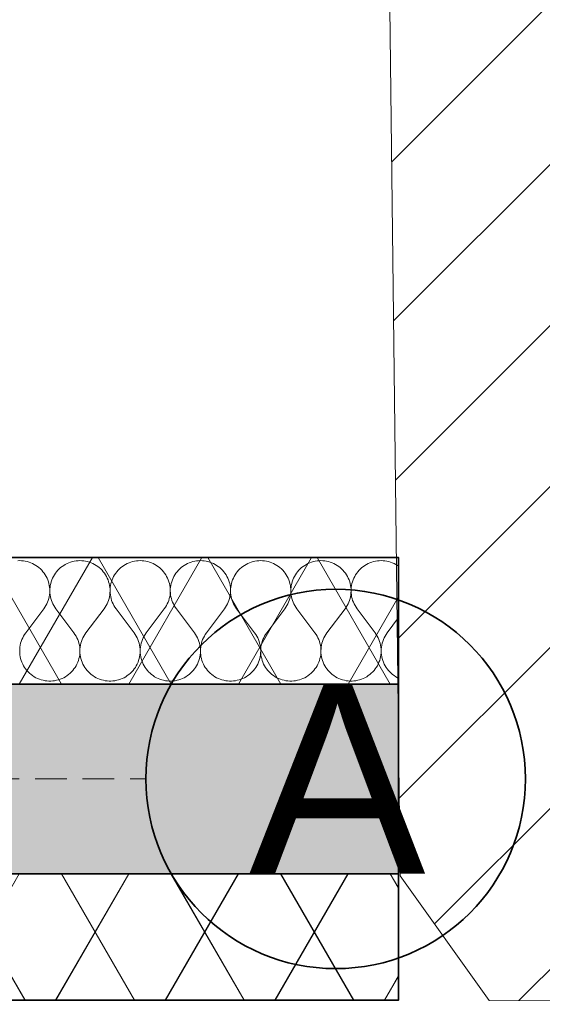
# Model space of a CAD drawing. Header units: millimetres. Extents: x 42175 to 97175, y 10092 to 468192.
# Tile 121 of 235: x 83268 to 84094, y 17472 to 19029. Entities that reach past the tile are written whole.
import ezdxf

# ---------------------------------------------------------------- set-up
doc = ezdxf.new("R2010")
doc.units = ezdxf.units.MM
doc.linetypes.add('DASHED', pattern=[0.75, 0.5, -0.25])
for name, color, linetype in [('- A - ocieplenie', 8, 'Continuous'), ('Konstrukcja - Siatka mod', 8, 'Continuous'), ('Konstrukcja - Ściany zewnętrzne', 8, 'Continuous')]:
    doc.layers.add(name, color=color, linetype=linetype)
doc.styles.add('STYL_AUTOMATYCZNY_1', font='ARIALN.TTF')
pattern_1 = [(60, (-175208.28, 306786.62), (-129.90381, 75), []), (120, (-175208.28, 306786.62), (129.90381, 75), [])]

# ---------------------------------------------------------------- blocks, each defined once
blk = doc.blocks.new('*X3')
at = {"layer": '- A - ocieplenie', "linetype": 'Continuous', "lineweight": 13, "ltscale": 100}
for p, q in [((50425.2, 30705.7), (50422.2, 30705.6)), ((50428.2, 30705.6), (50425.2, 30705.7)), ((50431.2, 30705.3), (50428.2, 30705.6)), ((50434.1, 30704.9), (50431.2, 30705.3)), ((50437.1, 30704.2), (50434.1, 30704.9)), ((50440, 30703.3), (50437.1, 30704.2)), ((50508.5, 30704.2), (50505.6, 30703.3)), ((50511.4, 30704.9), (50508.5, 30704.2)), ((50514.4, 30705.3), (50511.4, 30704.9)), ((50517.4, 30705.6), (50514.4, 30705.3)), ((50520.4, 30705.7), (50517.4, 30705.6)), ((50523.4, 30705.6), (50520.4, 30705.7)), ((50526.4, 30705.3), (50523.4, 30705.6)), ((50529.4, 30704.9), (50526.4, 30705.3)), ((50532.3, 30704.2), (50529.4, 30704.9)), ((50535.2, 30703.3), (50532.3, 30704.2)), ((50603.7, 30704.2), (50600.8, 30703.3)), ((50606.7, 30704.9), (50603.7, 30704.2)), ((50609.6, 30705.3), (50606.7, 30704.9)), ((50612.6, 30705.6), (50609.6, 30705.3)), ((50615.6, 30705.7), (50612.6, 30705.6)), ((50618.6, 30705.6), (50615.6, 30705.7)), ((50621.6, 30705.3), (50618.6, 30705.6)), ((50624.6, 30704.9), (50621.6, 30705.3)), ((50627.6, 30704.2), (50624.6, 30704.9)), ((50630.5, 30703.3), (50627.6, 30704.2)), ((50699, 30704.2), (50696.1, 30703.3)), ((50701.9, 30704.9), (50699, 30704.2)), ((50704.9, 30705.3), (50701.9, 30704.9)), ((50707.9, 30705.6), (50704.9, 30705.3)), ((50710.9, 30705.7), (50707.9, 30705.6)), ((50713.9, 30705.6), (50710.9, 30705.7)), ((50716.9, 30705.3), (50713.9, 30705.6)), ((50719.9, 30704.9), (50716.9, 30705.3)), ((50722.8, 30704.2), (50719.9, 30704.9)), ((50725.7, 30703.3), (50722.8, 30704.2)), ((50794.2, 30704.2), (50791.3, 30703.3)), ((50797.1, 30704.9), (50794.2, 30704.2)), ((50800.1, 30705.3), (50797.1, 30704.9)), ((50803.1, 30705.6), (50800.1, 30705.3)), ((50806.1, 30705.7), (50803.1, 30705.6)), ((50809.1, 30705.6), (50806.1, 30705.7)), ((50812.1, 30705.3), (50809.1, 30705.6)), ((50815.1, 30704.9), (50812.1, 30705.3)), ((50818, 30704.2), (50815.1, 30704.9)), ((50820.9, 30703.3), (50818, 30704.2)), ((50889.4, 30704.2), (50886.5, 30703.3)), ((50892.4, 30704.9), (50889.4, 30704.2)), ((50895.3, 30705.3), (50892.4, 30704.9)), ((50898.3, 30705.6), (50895.3, 30705.3)), ((50901.4, 30705.7), (50898.3, 30705.6)), ((50904.4, 30705.6), (50901.4, 30705.7)), ((50907.4, 30705.3), (50904.4, 30705.6)), ((50910.3, 30704.9), (50907.4, 30705.3)), ((50913.3, 30704.2), (50910.3, 30704.9)), ((50916.2, 30703.3), (50913.3, 30704.2)), ((50984.7, 30704.2), (50981.8, 30703.3)), ((50987.6, 30704.9), (50984.7, 30704.2)), ((50990.6, 30705.3), (50987.6, 30704.9)), ((50993.6, 30705.6), (50990.6, 30705.3)), ((50996.6, 30705.7), (50993.6, 30705.6)), ((50999.6, 30705.6), (50996.6, 30705.7)), ((51002.6, 30705.3), (50999.6, 30705.6)), ((51005.6, 30704.9), (51002.6, 30705.3)), ((51008.5, 30704.2), (51005.6, 30704.9)), ((51011.4, 30703.3), (51008.5, 30704.2)), ((50442.8, 30702.3), (50440, 30703.3)), ((50445.6, 30701.1), (50442.8, 30702.3)), ((50448.2, 30699.7), (50445.6, 30701.1)), ((50450.8, 30698.2), (50448.2, 30699.7)), ((50453.3, 30696.5), (50450.8, 30698.2)), ((50455.7, 30694.6), (50453.3, 30696.5)), ((50457.9, 30692.6), (50455.7, 30694.6)), ((50460.1, 30690.5), (50457.9, 30692.6)), ((50462, 30688.2), (50460.1, 30690.5)), ((50463.9, 30685.8), (50462, 30688.2)), ((50483.5, 30688.2), (50481.7, 30685.8)), ((50485.5, 30690.5), (50483.5, 30688.2)), ((50487.6, 30692.6), (50485.5, 30690.5)), ((50489.9, 30694.6), (50487.6, 30692.6)), ((50492.2, 30696.5), (50489.9, 30694.6)), ((50494.7, 30698.2), (50492.2, 30696.5)), ((50497.3, 30699.7), (50494.7, 30698.2)), ((50500, 30701.1), (50497.3, 30699.7)), ((50502.8, 30702.3), (50500, 30701.1)), ((50505.6, 30703.3), (50502.8, 30702.3)), ((50538, 30702.3), (50535.2, 30703.3)), ((50540.8, 30701.1), (50538, 30702.3)), ((50543.5, 30699.7), (50540.8, 30701.1)), ((50546.1, 30698.2), (50543.5, 30699.7)), ((50548.6, 30696.5), (50546.1, 30698.2)), ((50550.9, 30694.6), (50548.6, 30696.5)), ((50553.2, 30692.6), (50550.9, 30694.6)), ((50555.3, 30690.5), (50553.2, 30692.6)), ((50557.3, 30688.2), (50555.3, 30690.5)), ((50559.1, 30685.8), (50557.3, 30688.2)), ((50578.8, 30688.2), (50576.9, 30685.8)), ((50580.7, 30690.5), (50578.8, 30688.2)), ((50582.9, 30692.6), (50580.7, 30690.5)), ((50585.1, 30694.6), (50582.9, 30692.6)), ((50587.5, 30696.5), (50585.1, 30694.6)), ((50590, 30698.2), (50587.5, 30696.5)), ((50592.6, 30699.7), (50590, 30698.2)), ((50595.2, 30701.1), (50592.6, 30699.7)), ((50598, 30702.3), (50595.2, 30701.1)), ((50600.8, 30703.3), (50598, 30702.3)), ((50633.3, 30702.3), (50630.5, 30703.3)), ((50636, 30701.1), (50633.3, 30702.3)), ((50638.7, 30699.7), (50636, 30701.1)), ((50641.3, 30698.2), (50638.7, 30699.7)), ((50643.8, 30696.5), (50641.3, 30698.2)), ((50646.2, 30694.6), (50643.8, 30696.5)), ((50648.4, 30692.6), (50646.2, 30694.6)), ((50650.5, 30690.5), (50648.4, 30692.6)), ((50652.5, 30688.2), (50650.5, 30690.5)), ((50654.3, 30685.8), (50652.5, 30688.2)), ((50674, 30688.2), (50672.2, 30685.8)), ((50676, 30690.5), (50674, 30688.2)), ((50678.1, 30692.6), (50676, 30690.5)), ((50680.3, 30694.6), (50678.1, 30692.6)), ((50682.7, 30696.5), (50680.3, 30694.6)), ((50685.2, 30698.2), (50682.7, 30696.5)), ((50687.8, 30699.7), (50685.2, 30698.2)), ((50690.5, 30701.1), (50687.8, 30699.7)), ((50693.2, 30702.3), (50690.5, 30701.1)), ((50696.1, 30703.3), (50693.2, 30702.3)), ((50728.5, 30702.3), (50725.7, 30703.3)), ((50731.3, 30701.1), (50728.5, 30702.3)), ((50734, 30699.7), (50731.3, 30701.1)), ((50736.5, 30698.2), (50734, 30699.7)), ((50739, 30696.5), (50736.5, 30698.2)), ((50741.4, 30694.6), (50739, 30696.5)), ((50743.7, 30692.6), (50741.4, 30694.6)), ((50745.8, 30690.5), (50743.7, 30692.6)), ((50747.8, 30688.2), (50745.8, 30690.5)), ((50749.6, 30685.8), (50747.8, 30688.2)), ((50769.2, 30688.2), (50767.4, 30685.8)), ((50771.2, 30690.5), (50769.2, 30688.2)), ((50773.3, 30692.6), (50771.2, 30690.5)), ((50775.6, 30694.6), (50773.3, 30692.6)), ((50778, 30696.5), (50775.6, 30694.6)), ((50780.4, 30698.2), (50778, 30696.5)), ((50783, 30699.7), (50780.4, 30698.2)), ((50785.7, 30701.1), (50783, 30699.7)), ((50788.5, 30702.3), (50785.7, 30701.1)), ((50791.3, 30703.3), (50788.5, 30702.3)), ((50823.8, 30702.3), (50820.9, 30703.3)), ((50826.5, 30701.1), (50823.8, 30702.3)), ((50829.2, 30699.7), (50826.5, 30701.1)), ((50831.8, 30698.2), (50829.2, 30699.7)), ((50834.3, 30696.5), (50831.8, 30698.2)), ((50836.6, 30694.6), (50834.3, 30696.5)), ((50838.9, 30692.6), (50836.6, 30694.6)), ((50841, 30690.5), (50838.9, 30692.6)), ((50843, 30688.2), (50841, 30690.5)), ((50844.8, 30685.8), (50843, 30688.2)), ((50864.5, 30688.2), (50862.6, 30685.8)), ((50866.5, 30690.5), (50864.5, 30688.2)), ((50868.6, 30692.6), (50866.5, 30690.5)), ((50870.8, 30694.6), (50868.6, 30692.6)), ((50873.2, 30696.5), (50870.8, 30694.6)), ((50875.7, 30698.2), (50873.2, 30696.5)), ((50878.3, 30699.7), (50875.7, 30698.2)), ((50880.9, 30701.1), (50878.3, 30699.7)), ((50883.7, 30702.3), (50880.9, 30701.1)), ((50886.5, 30703.3), (50883.7, 30702.3)), ((50919, 30702.3), (50916.2, 30703.3)), ((50921.8, 30701.1), (50919, 30702.3)), ((50924.4, 30699.7), (50921.8, 30701.1)), ((50927, 30698.2), (50924.4, 30699.7)), ((50929.5, 30696.5), (50927, 30698.2)), ((50931.9, 30694.6), (50929.5, 30696.5)), ((50934.1, 30692.6), (50931.9, 30694.6)), ((50936.2, 30690.5), (50934.1, 30692.6)), ((50938.2, 30688.2), (50936.2, 30690.5)), ((50940.1, 30685.8), (50938.2, 30688.2)), ((50959.7, 30688.2), (50957.9, 30685.8)), ((50961.7, 30690.5), (50959.7, 30688.2)), ((50963.8, 30692.6), (50961.7, 30690.5)), ((50966.1, 30694.6), (50963.8, 30692.6)), ((50968.4, 30696.5), (50966.1, 30694.6)), ((50970.9, 30698.2), (50968.4, 30696.5)), ((50973.5, 30699.7), (50970.9, 30698.2)), ((50976.2, 30701.1), (50973.5, 30699.7)), ((50978.9, 30702.3), (50976.2, 30701.1)), ((50981.8, 30703.3), (50978.9, 30702.3)), ((51014.2, 30702.3), (51011.4, 30703.3)), ((51017, 30701.1), (51014.2, 30702.3)), ((51019.7, 30699.7), (51017, 30701.1)), ((51022.3, 30698.2), (51019.7, 30699.7)), ((51024.2, 30696.9), (51022.3, 30698.2)), ((50465.5, 30683.3), (50463.9, 30685.8)), ((50467.1, 30680.7), (50465.5, 30683.3)), ((50468.4, 30678), (50467.1, 30680.7)), ((50469.6, 30675.3), (50468.4, 30678)), ((50470.6, 30672.4), (50469.6, 30675.3)), ((50471.4, 30669.5), (50470.6, 30672.4)), ((50475, 30672.4), (50474.2, 30669.5)), ((50476, 30675.3), (50475, 30672.4)), ((50477.2, 30678), (50476, 30675.3)), ((50478.5, 30680.7), (50477.2, 30678)), ((50480, 30683.3), (50478.5, 30680.7)), ((50481.7, 30685.8), (50480, 30683.3)), ((50560.8, 30683.3), (50559.1, 30685.8)), ((50562.3, 30680.7), (50560.8, 30683.3)), ((50563.6, 30678), (50562.3, 30680.7)), ((50564.8, 30675.3), (50563.6, 30678)), ((50565.8, 30672.4), (50564.8, 30675.3)), ((50566.6, 30669.5), (50565.8, 30672.4)), ((50570.2, 30672.4), (50569.4, 30669.5)), ((50571.2, 30675.3), (50570.2, 30672.4)), ((50572.4, 30678), (50571.2, 30675.3)), ((50573.7, 30680.7), (50572.4, 30678)), ((50575.3, 30683.3), (50573.7, 30680.7)), ((50576.9, 30685.8), (50575.3, 30683.3)), ((50656, 30683.3), (50654.3, 30685.8)), ((50657.5, 30680.7), (50656, 30683.3)), ((50658.9, 30678), (50657.5, 30680.7)), ((50660.1, 30675.3), (50658.9, 30678)), ((50661.1, 30672.4), (50660.1, 30675.3)), ((50661.9, 30669.5), (50661.1, 30672.4)), ((50665.5, 30672.4), (50664.6, 30669.5)), ((50666.5, 30675.3), (50665.5, 30672.4)), ((50667.6, 30678), (50666.5, 30675.3)), ((50669, 30680.7), (50667.6, 30678)), ((50670.5, 30683.3), (50669, 30680.7)), ((50672.2, 30685.8), (50670.5, 30683.3)), ((50751.3, 30683.3), (50749.6, 30685.8)), ((50752.8, 30680.7), (50751.3, 30683.3)), ((50754.1, 30678), (50752.8, 30680.7)), ((50755.3, 30675.3), (50754.1, 30678)), ((50756.3, 30672.4), (50755.3, 30675.3)), ((50757.1, 30669.5), (50756.3, 30672.4)), ((50760.7, 30672.4), (50759.9, 30669.5)), ((50761.7, 30675.3), (50760.7, 30672.4)), ((50762.9, 30678), (50761.7, 30675.3)), ((50764.2, 30680.7), (50762.9, 30678)), ((50765.7, 30683.3), (50764.2, 30680.7)), ((50767.4, 30685.8), (50765.7, 30683.3)), ((50846.5, 30683.3), (50844.8, 30685.8)), ((50848, 30680.7), (50846.5, 30683.3)), ((50849.4, 30678), (50848, 30680.7)), ((50850.5, 30675.3), (50849.4, 30678)), ((50851.5, 30672.4), (50850.5, 30675.3)), ((50852.3, 30669.5), (50851.5, 30672.4)), ((50855.9, 30672.4), (50855.1, 30669.5)), ((50856.9, 30675.3), (50855.9, 30672.4)), ((50858.1, 30678), (50856.9, 30675.3)), ((50859.5, 30680.7), (50858.1, 30678)), ((50861, 30683.3), (50859.5, 30680.7)), ((50862.6, 30685.8), (50861, 30683.3)), ((50941.7, 30683.3), (50940.1, 30685.8)), ((50943.3, 30680.7), (50941.7, 30683.3)), ((50944.6, 30678), (50943.3, 30680.7)), ((50945.8, 30675.3), (50944.6, 30678)), ((50946.8, 30672.4), (50945.8, 30675.3)), ((50947.6, 30669.5), (50946.8, 30672.4)), ((50951.2, 30672.4), (50950.4, 30669.5)), ((50952.2, 30675.3), (50951.2, 30672.4)), ((50953.3, 30678), (50952.2, 30675.3)), ((50954.7, 30680.7), (50953.3, 30678)), ((50956.2, 30683.3), (50954.7, 30680.7)), ((50957.9, 30685.8), (50956.2, 30683.3)), ((50472, 30666.6), (50471.4, 30669.5)), ((50472.5, 30663.6), (50472, 30666.6)), ((50472.7, 30660.6), (50472.5, 30663.6)), ((50472.8, 30657.6), (50472.7, 30660.6)), ((50472.7, 30654.6), (50472.8, 30657.6)), ((50473.1, 30663.6), (50472.8, 30660.6)), ((50472.8, 30660.6), (50472.8, 30657.6)), ((50472.8, 30657.6), (50472.9, 30654.6)), ((50473.5, 30666.6), (50473.1, 30663.6)), ((50474.2, 30669.5), (50473.5, 30666.6)), ((50567.3, 30666.6), (50566.6, 30669.5)), ((50567.7, 30663.6), (50567.3, 30666.6)), ((50568, 30660.6), (50567.7, 30663.6)), ((50567.9, 30654.6), (50568, 30657.6)), ((50568, 30657.6), (50568, 30660.6)), ((50568.1, 30660.6), (50568, 30657.6)), ((50568, 30657.6), (50568.2, 30654.6)), ((50568.3, 30663.6), (50568.1, 30660.6)), ((50568.8, 30666.6), (50568.3, 30663.6)), ((50569.4, 30669.5), (50568.8, 30666.6)), ((50662.5, 30666.6), (50661.9, 30669.5)), ((50662.9, 30663.6), (50662.5, 30666.6)), ((50663.2, 30660.6), (50662.9, 30663.6)), ((50663.1, 30654.6), (50663.3, 30657.6)), ((50663.3, 30657.6), (50663.2, 30660.6)), ((50663.6, 30663.6), (50663.3, 30660.6)), ((50663.3, 30660.6), (50663.3, 30657.6)), ((50663.3, 30657.6), (50663.4, 30654.6)), ((50664, 30666.6), (50663.6, 30663.6)), ((50664.6, 30669.5), (50664, 30666.6)), ((50757.7, 30666.6), (50757.1, 30669.5)), ((50758.2, 30663.6), (50757.7, 30666.6)), ((50758.4, 30660.6), (50758.2, 30663.6)), ((50758.5, 30657.6), (50758.4, 30660.6)), ((50758.4, 30654.6), (50758.5, 30657.6)), ((50758.6, 30660.6), (50758.5, 30657.6)), ((50758.5, 30657.6), (50758.6, 30654.6)), ((50758.8, 30663.6), (50758.6, 30660.6)), ((50759.3, 30666.6), (50758.8, 30663.6)), ((50759.9, 30669.5), (50759.3, 30666.6)), ((50853, 30666.6), (50852.3, 30669.5)), ((50853.4, 30663.6), (50853, 30666.6)), ((50853.7, 30660.6), (50853.4, 30663.6)), ((50853.6, 30654.6), (50853.7, 30657.6)), ((50853.7, 30657.6), (50853.7, 30660.6)), ((50853.8, 30660.6), (50853.7, 30657.6)), ((50853.7, 30657.6), (50853.9, 30654.6)), ((50854.1, 30663.6), (50853.8, 30660.6)), ((50854.5, 30666.6), (50854.1, 30663.6)), ((50855.1, 30669.5), (50854.5, 30666.6)), ((50948.2, 30666.6), (50947.6, 30669.5)), ((50948.7, 30663.6), (50948.2, 30666.6)), ((50948.9, 30660.6), (50948.7, 30663.6)), ((50948.8, 30654.6), (50949, 30657.6)), ((50949, 30657.6), (50948.9, 30660.6)), ((50949.3, 30663.6), (50949, 30660.6)), ((50949, 30660.6), (50949, 30657.6)), ((50949, 30657.6), (50949.1, 30654.6)), ((50949.7, 30666.6), (50949.3, 30663.6)), ((50950.4, 30669.5), (50949.7, 30666.6)), ((50469.2, 30640), (50470.3, 30642.8)), ((50470.3, 30642.8), (50471.1, 30645.7)), ((50471.1, 30645.7), (50471.8, 30648.6)), ((50471.8, 30648.6), (50472.3, 30651.6)), ((50472.3, 30651.6), (50472.7, 30654.6)), ((50472.9, 30654.6), (50473.2, 30651.6)), ((50473.2, 30651.6), (50473.7, 30648.6)), ((50473.7, 30648.6), (50474.4, 30645.7)), ((50474.4, 30645.7), (50475.3, 30642.8)), ((50475.3, 30642.8), (50476.4, 30640)), ((50564.4, 30640), (50565.5, 30642.8)), ((50565.5, 30642.8), (50566.4, 30645.7)), ((50566.4, 30645.7), (50567.1, 30648.6)), ((50567.1, 30648.6), (50567.6, 30651.6)), ((50567.6, 30651.6), (50567.9, 30654.6)), ((50568.2, 30654.6), (50568.5, 30651.6)), ((50568.5, 30651.6), (50569, 30648.6)), ((50569, 30648.6), (50569.7, 30645.7)), ((50569.7, 30645.7), (50570.5, 30642.8)), ((50570.5, 30642.8), (50571.6, 30640)), ((50659.7, 30640), (50660.7, 30642.8)), ((50660.7, 30642.8), (50661.6, 30645.7)), ((50661.6, 30645.7), (50662.3, 30648.6)), ((50662.3, 30648.6), (50662.8, 30651.6)), ((50662.8, 30651.6), (50663.1, 30654.6)), ((50663.4, 30654.6), (50663.7, 30651.6)), ((50663.7, 30651.6), (50664.2, 30648.6)), ((50664.2, 30648.6), (50664.9, 30645.7)), ((50664.9, 30645.7), (50665.8, 30642.8)), ((50665.8, 30642.8), (50666.8, 30640)), ((50754.9, 30640), (50756, 30642.8)), ((50756, 30642.8), (50756.8, 30645.7)), ((50756.8, 30645.7), (50757.5, 30648.6)), ((50757.5, 30648.6), (50758, 30651.6)), ((50758, 30651.6), (50758.4, 30654.6)), ((50758.6, 30654.6), (50758.9, 30651.6)), ((50758.9, 30651.6), (50759.5, 30648.6)), ((50759.5, 30648.6), (50760.1, 30645.7)), ((50760.1, 30645.7), (50761, 30642.8)), ((50761, 30642.8), (50762.1, 30640)), ((50850.2, 30640), (50851.2, 30642.8)), ((50851.2, 30642.8), (50852.1, 30645.7)), ((50852.1, 30645.7), (50852.8, 30648.6)), ((50852.8, 30648.6), (50853.3, 30651.6)), ((50853.3, 30651.6), (50853.6, 30654.6)), ((50853.9, 30654.6), (50854.2, 30651.6)), ((50854.2, 30651.6), (50854.7, 30648.6)), ((50854.7, 30648.6), (50855.4, 30645.7)), ((50855.4, 30645.7), (50856.3, 30642.8)), ((50856.3, 30642.8), (50857.3, 30640)), ((50945.4, 30640), (50946.4, 30642.8)), ((50946.4, 30642.8), (50947.3, 30645.7)), ((50947.3, 30645.7), (50948, 30648.6)), ((50948, 30648.6), (50948.5, 30651.6)), ((50948.5, 30651.6), (50948.8, 30654.6)), ((50949.1, 30654.6), (50949.4, 30651.6)), ((50949.4, 30651.6), (50949.9, 30648.6)), ((50949.9, 30648.6), (50950.6, 30645.7)), ((50950.6, 30645.7), (50951.5, 30642.8)), ((50951.5, 30642.8), (50952.6, 30640)), ((50434.7, 30591.4), (50463.3, 30629.5)), ((50463.3, 30629.5), (50465, 30632)), ((50465, 30632), (50466.6, 30634.6)), ((50466.6, 30634.6), (50468, 30637.2)), ((50468, 30637.2), (50469.2, 30640)), ((50476.4, 30640), (50477.6, 30637.2)), ((50477.6, 30637.2), (50479, 30634.6)), ((50479, 30634.6), (50480.6, 30632)), ((50480.6, 30632), (50482.3, 30629.5)), ((50510.9, 30591.4), (50482.3, 30629.5)), ((50529.9, 30591.4), (50558.5, 30629.5)), ((50558.5, 30629.5), (50560.2, 30632)), ((50560.2, 30632), (50561.8, 30634.6)), ((50561.8, 30634.6), (50563.2, 30637.2)), ((50563.2, 30637.2), (50564.4, 30640)), ((50571.6, 30640), (50572.8, 30637.2)), ((50572.8, 30637.2), (50574.2, 30634.6)), ((50574.2, 30634.6), (50575.8, 30632)), ((50575.8, 30632), (50577.5, 30629.5)), ((50606.1, 30591.4), (50577.5, 30629.5)), ((50625.2, 30591.4), (50653.7, 30629.5)), ((50653.7, 30629.5), (50655.5, 30632)), ((50655.5, 30632), (50657, 30634.6)), ((50657, 30634.6), (50658.4, 30637.2)), ((50658.4, 30637.2), (50659.7, 30640)), ((50666.8, 30640), (50668.1, 30637.2)), ((50668.1, 30637.2), (50669.5, 30634.6)), ((50669.5, 30634.6), (50671.1, 30632)), ((50671.1, 30632), (50672.8, 30629.5)), ((50701.4, 30591.4), (50672.8, 30629.5)), ((50720.4, 30591.4), (50749, 30629.5)), ((50749, 30629.5), (50750.7, 30632)), ((50750.7, 30632), (50752.3, 30634.6)), ((50752.3, 30634.6), (50753.7, 30637.2)), ((50753.7, 30637.2), (50754.9, 30640)), ((50762.1, 30640), (50763.3, 30637.2)), ((50763.3, 30637.2), (50764.7, 30634.6)), ((50764.7, 30634.6), (50766.3, 30632)), ((50766.3, 30632), (50768, 30629.5)), ((50796.6, 30591.4), (50768, 30629.5)), ((50815.6, 30591.4), (50844.2, 30629.5)), ((50844.2, 30629.5), (50845.9, 30632)), ((50845.9, 30632), (50847.5, 30634.6)), ((50847.5, 30634.6), (50848.9, 30637.2)), ((50848.9, 30637.2), (50850.2, 30640)), ((50857.3, 30640), (50858.6, 30637.2)), ((50858.6, 30637.2), (50860, 30634.6)), ((50860, 30634.6), (50861.5, 30632)), ((50861.5, 30632), (50863.3, 30629.5)), ((50891.8, 30591.4), (50863.3, 30629.5)), ((50910.9, 30591.4), (50939.4, 30629.5)), ((50939.4, 30629.5), (50941.2, 30632)), ((50941.2, 30632), (50942.7, 30634.6)), ((50942.7, 30634.6), (50944.2, 30637.2)), ((50944.2, 30637.2), (50945.4, 30640)), ((50952.6, 30640), (50953.8, 30637.2)), ((50953.8, 30637.2), (50955.2, 30634.6)), ((50955.2, 30634.6), (50956.8, 30632)), ((50956.8, 30632), (50958.5, 30629.5)), ((50987.1, 30591.4), (50958.5, 30629.5)), ((51006.1, 30591.4), (51024.2, 30615.5)), ((50428.7, 30580.8), (50427.6, 30577.9)), ((50429.9, 30583.6), (50428.7, 30580.8)), ((50431.3, 30586.3), (50429.9, 30583.6)), ((50432.9, 30588.9), (50431.3, 30586.3)), ((50434.7, 30591.4), (50432.9, 30588.9)), ((50512.6, 30588.9), (50510.9, 30591.4)), ((50514.2, 30586.3), (50512.6, 30588.9)), ((50515.6, 30583.6), (50514.2, 30586.3)), ((50516.9, 30580.8), (50515.6, 30583.6)), ((50517.9, 30577.9), (50516.9, 30580.8)), ((50523.9, 30580.8), (50522.9, 30577.9)), ((50525.2, 30583.6), (50523.9, 30580.8)), ((50526.6, 30586.3), (50525.2, 30583.6)), ((50528.2, 30588.9), (50526.6, 30586.3)), ((50529.9, 30591.4), (50528.2, 30588.9)), ((50607.9, 30588.9), (50606.1, 30591.4)), ((50609.5, 30586.3), (50607.9, 30588.9)), ((50610.9, 30583.6), (50609.5, 30586.3)), ((50612.1, 30580.8), (50610.9, 30583.6)), ((50613.2, 30577.9), (50612.1, 30580.8)), ((50619.2, 30580.8), (50618.1, 30577.9)), ((50620.4, 30583.6), (50619.2, 30580.8)), ((50621.8, 30586.3), (50620.4, 30583.6)), ((50623.4, 30588.9), (50621.8, 30586.3)), ((50625.2, 30591.4), (50623.4, 30588.9)), ((50703.1, 30588.9), (50701.4, 30591.4)), ((50704.7, 30586.3), (50703.1, 30588.9)), ((50706.1, 30583.6), (50704.7, 30586.3)), ((50707.4, 30580.8), (50706.1, 30583.6)), ((50708.4, 30577.9), (50707.4, 30580.8)), ((50714.4, 30580.8), (50713.3, 30577.9)), ((50715.6, 30583.6), (50714.4, 30580.8)), ((50717.1, 30586.3), (50715.6, 30583.6)), ((50718.6, 30588.9), (50717.1, 30586.3)), ((50720.4, 30591.4), (50718.6, 30588.9)), ((50798.3, 30588.9), (50796.6, 30591.4)), ((50799.9, 30586.3), (50798.3, 30588.9)), ((50801.4, 30583.6), (50799.9, 30586.3)), ((50802.6, 30580.8), (50801.4, 30583.6)), ((50803.7, 30577.9), (50802.6, 30580.8)), ((50809.6, 30580.8), (50808.6, 30577.9)), ((50810.9, 30583.6), (50809.6, 30580.8)), ((50812.3, 30586.3), (50810.9, 30583.6)), ((50813.9, 30588.9), (50812.3, 30586.3)), ((50815.6, 30591.4), (50813.9, 30588.9)), ((50893.6, 30588.9), (50891.8, 30591.4)), ((50895.2, 30586.3), (50893.6, 30588.9)), ((50896.6, 30583.6), (50895.2, 30586.3)), ((50897.8, 30580.8), (50896.6, 30583.6)), ((50898.9, 30577.9), (50897.8, 30580.8)), ((50904.9, 30580.8), (50903.8, 30577.9)), ((50906.1, 30583.6), (50904.9, 30580.8)), ((50907.5, 30586.3), (50906.1, 30583.6)), ((50909.1, 30588.9), (50907.5, 30586.3)), ((50910.9, 30591.4), (50909.1, 30588.9)), ((50988.8, 30588.9), (50987.1, 30591.4)), ((50990.4, 30586.3), (50988.8, 30588.9)), ((50991.8, 30583.6), (50990.4, 30586.3)), ((50993.1, 30580.8), (50991.8, 30583.6)), ((50994.1, 30577.9), (50993.1, 30580.8)), ((51000.1, 30580.8), (50999, 30577.9)), ((51001.4, 30583.6), (51000.1, 30580.8)), ((51002.8, 30586.3), (51001.4, 30583.6)), ((51004.4, 30588.9), (51002.8, 30586.3)), ((51006.1, 30591.4), (51004.4, 30588.9)), ((50425.3, 30566), (50425.2, 30562.9)), ((50425.6, 30569), (50425.3, 30566)), ((50426.1, 30572), (50425.6, 30569)), ((50426.7, 30575), (50426.1, 30572)), ((50427.6, 30577.9), (50426.7, 30575)), ((50518.8, 30575), (50517.9, 30577.9)), ((50519.5, 30572), (50518.8, 30575)), ((50520, 30569), (50519.5, 30572)), ((50520.3, 30566), (50520, 30569)), ((50520.4, 30562.9), (50520.3, 30566)), ((50520.5, 30566), (50520.4, 30562.9)), ((50520.8, 30569), (50520.5, 30566)), ((50521.3, 30572), (50520.8, 30569)), ((50522, 30575), (50521.3, 30572)), ((50522.9, 30577.9), (50522, 30575)), ((50614.1, 30575), (50613.2, 30577.9)), ((50614.7, 30572), (50614.1, 30575)), ((50615.2, 30569), (50614.7, 30572)), ((50615.5, 30566), (50615.2, 30569)), ((50615.6, 30562.9), (50615.5, 30566)), ((50615.7, 30566), (50615.6, 30562.9)), ((50616, 30569), (50615.7, 30566)), ((50616.5, 30572), (50616, 30569)), ((50617.2, 30575), (50616.5, 30572)), ((50618.1, 30577.9), (50617.2, 30575)), ((50709.3, 30575), (50708.4, 30577.9)), ((50710, 30572), (50709.3, 30575)), ((50710.5, 30569), (50710, 30572)), ((50710.8, 30566), (50710.5, 30569)), ((50710.9, 30562.9), (50710.8, 30566)), ((50711, 30566), (50710.9, 30562.9)), ((50711.3, 30569), (50711, 30566)), ((50711.8, 30572), (50711.3, 30569)), ((50712.5, 30575), (50711.8, 30572)), ((50713.3, 30577.9), (50712.5, 30575)), ((50804.5, 30575), (50803.7, 30577.9)), ((50805.2, 30572), (50804.5, 30575)), ((50805.7, 30569), (50805.2, 30572)), ((50806, 30566), (50805.7, 30569)), ((50806.1, 30562.9), (50806, 30566)), ((50806.2, 30566), (50806.1, 30562.9)), ((50806.5, 30569), (50806.2, 30566)), ((50807, 30572), (50806.5, 30569)), ((50807.7, 30575), (50807, 30572)), ((50808.6, 30577.9), (50807.7, 30575)), ((50899.8, 30575), (50898.9, 30577.9)), ((50900.5, 30572), (50899.8, 30575)), ((50901, 30569), (50900.5, 30572)), ((50901.2, 30566), (50901, 30569)), ((50901.4, 30562.9), (50901.2, 30566)), ((50901.5, 30566), (50901.4, 30562.9)), ((50901.8, 30569), (50901.5, 30566)), ((50902.2, 30572), (50901.8, 30569)), ((50902.9, 30575), (50902.2, 30572)), ((50903.8, 30577.9), (50902.9, 30575)), ((50995, 30575), (50994.1, 30577.9)), ((50995.7, 30572), (50995, 30575)), ((50996.2, 30569), (50995.7, 30572)), ((50996.5, 30566), (50996.2, 30569)), ((50996.6, 30562.9), (50996.5, 30566)), ((50996.7, 30566), (50996.6, 30562.9)), ((50997, 30569), (50996.7, 30566)), ((50997.5, 30572), (50997, 30569)), ((50998.2, 30575), (50997.5, 30572)), ((50999, 30577.9), (50998.2, 30575)), ((50425.2, 30562.9), (50425.3, 30559.9)), ((50425.3, 30559.9), (50425.5, 30556.8)), ((50425.5, 30556.8), (50426, 30553.8)), ((50426, 30553.8), (50426.7, 30550.8)), ((50426.7, 30550.8), (50427.6, 30547.9)), ((50427.6, 30547.9), (50428.6, 30545)), ((50516.9, 30545), (50518, 30547.9)), ((50518, 30547.9), (50518.9, 30550.8)), ((50518.9, 30550.8), (50519.5, 30553.8)), ((50519.5, 30553.8), (50520, 30556.8)), ((50520, 30556.8), (50520.3, 30559.9)), ((50520.3, 30559.9), (50520.4, 30562.9)), ((50520.4, 30562.9), (50520.5, 30559.9)), ((50520.5, 30559.9), (50520.8, 30556.8)), ((50520.8, 30556.8), (50521.3, 30553.8)), ((50521.3, 30553.8), (50521.9, 30550.8)), ((50521.9, 30550.8), (50522.8, 30547.9)), ((50522.8, 30547.9), (50523.9, 30545)), ((50612.2, 30545), (50613.2, 30547.9)), ((50613.2, 30547.9), (50614.1, 30550.8)), ((50614.1, 30550.8), (50614.8, 30553.8)), ((50614.8, 30553.8), (50615.3, 30556.8)), ((50615.3, 30556.8), (50615.5, 30559.9)), ((50615.5, 30559.9), (50615.6, 30562.9)), ((50615.6, 30562.9), (50615.7, 30559.9)), ((50615.7, 30559.9), (50616, 30556.8)), ((50616, 30556.8), (50616.5, 30553.8)), ((50616.5, 30553.8), (50617.2, 30550.8)), ((50617.2, 30550.8), (50618, 30547.9)), ((50618, 30547.9), (50619.1, 30545)), ((50707.4, 30545), (50708.5, 30547.9)), ((50708.5, 30547.9), (50709.3, 30550.8)), ((50709.3, 30550.8), (50710, 30553.8)), ((50710, 30553.8), (50710.5, 30556.8)), ((50710.5, 30556.8), (50710.8, 30559.9)), ((50710.8, 30559.9), (50710.9, 30562.9)), ((50710.9, 30562.9), (50711, 30559.9)), ((50711, 30559.9), (50711.3, 30556.8)), ((50711.3, 30556.8), (50711.7, 30553.8)), ((50711.7, 30553.8), (50712.4, 30550.8)), ((50712.4, 30550.8), (50713.3, 30547.9)), ((50713.3, 30547.9), (50714.3, 30545)), ((50802.7, 30545), (50803.7, 30547.9)), ((50803.7, 30547.9), (50804.6, 30550.8)), ((50804.6, 30550.8), (50805.3, 30553.8)), ((50805.3, 30553.8), (50805.7, 30556.8)), ((50805.7, 30556.8), (50806, 30559.9)), ((50806, 30559.9), (50806.1, 30562.9)), ((50806.1, 30562.9), (50806.2, 30559.9)), ((50806.2, 30559.9), (50806.5, 30556.8)), ((50806.5, 30556.8), (50807, 30553.8)), ((50807, 30553.8), (50807.7, 30550.8)), ((50807.7, 30550.8), (50808.5, 30547.9)), ((50808.5, 30547.9), (50809.6, 30545)), ((50897.9, 30545), (50898.9, 30547.9)), ((50898.9, 30547.9), (50899.8, 30550.8)), ((50899.8, 30550.8), (50900.5, 30553.8)), ((50900.5, 30553.8), (50901, 30556.8)), ((50901, 30556.8), (50901.3, 30559.9)), ((50901.3, 30559.9), (50901.4, 30562.9)), ((50901.4, 30562.9), (50901.4, 30559.9)), ((50901.4, 30559.9), (50901.7, 30556.8)), ((50901.7, 30556.8), (50902.2, 30553.8)), ((50902.2, 30553.8), (50902.9, 30550.8)), ((50902.9, 30550.8), (50903.8, 30547.9)), ((50903.8, 30547.9), (50904.8, 30545)), ((50993.1, 30545), (50994.2, 30547.9)), ((50994.2, 30547.9), (50995.1, 30550.8)), ((50995.1, 30550.8), (50995.7, 30553.8)), ((50995.7, 30553.8), (50996.2, 30556.8)), ((50996.2, 30556.8), (50996.5, 30559.9)), ((50996.5, 30559.9), (50996.6, 30562.9)), ((50996.6, 30562.9), (50996.7, 30559.9)), ((50996.7, 30559.9), (50997, 30556.8)), ((50997, 30556.8), (50997.5, 30553.8)), ((50997.5, 30553.8), (50998.1, 30550.8)), ((50998.1, 30550.8), (50999, 30547.9)), ((50999, 30547.9), (51000, 30545)), ((50428.6, 30545), (50429.9, 30542.2)), ((50429.9, 30542.2), (50431.3, 30539.5)), ((50431.3, 30539.5), (50432.8, 30536.9)), ((50432.8, 30536.9), (50434.6, 30534.4)), ((50434.6, 30534.4), (50436.5, 30532)), ((50509.1, 30532), (50511, 30534.4)), ((50511, 30534.4), (50512.7, 30536.9)), ((50512.7, 30536.9), (50514.3, 30539.5)), ((50514.3, 30539.5), (50515.7, 30542.2)), ((50515.7, 30542.2), (50516.9, 30545)), ((50523.9, 30545), (50525.1, 30542.2)), ((50525.1, 30542.2), (50526.5, 30539.5)), ((50526.5, 30539.5), (50528.1, 30536.9)), ((50528.1, 30536.9), (50529.8, 30534.4)), ((50529.8, 30534.4), (50531.7, 30532)), ((50604.3, 30532), (50606.2, 30534.4)), ((50606.2, 30534.4), (50608, 30536.9)), ((50608, 30536.9), (50609.5, 30539.5)), ((50609.5, 30539.5), (50610.9, 30542.2)), ((50610.9, 30542.2), (50612.2, 30545)), ((50619.1, 30545), (50620.3, 30542.2)), ((50620.3, 30542.2), (50621.7, 30539.5)), ((50621.7, 30539.5), (50623.3, 30536.9)), ((50623.3, 30536.9), (50625.1, 30534.4)), ((50625.1, 30534.4), (50627, 30532)), ((50699.5, 30532), (50701.4, 30534.4)), ((50701.4, 30534.4), (50703.2, 30536.9)), ((50703.2, 30536.9), (50704.8, 30539.5)), ((50704.8, 30539.5), (50706.2, 30542.2)), ((50706.2, 30542.2), (50707.4, 30545)), ((50714.3, 30545), (50715.6, 30542.2)), ((50715.6, 30542.2), (50717, 30539.5)), ((50717, 30539.5), (50718.6, 30536.9)), ((50718.6, 30536.9), (50720.3, 30534.4)), ((50720.3, 30534.4), (50722.2, 30532)), ((50794.8, 30532), (50796.7, 30534.4)), ((50796.7, 30534.4), (50798.4, 30536.9)), ((50798.4, 30536.9), (50800, 30539.5)), ((50800, 30539.5), (50801.4, 30542.2)), ((50801.4, 30542.2), (50802.7, 30545)), ((50809.6, 30545), (50810.8, 30542.2)), ((50810.8, 30542.2), (50812.2, 30539.5)), ((50812.2, 30539.5), (50813.8, 30536.9)), ((50813.8, 30536.9), (50815.5, 30534.4)), ((50815.5, 30534.4), (50817.4, 30532)), ((50890, 30532), (50891.9, 30534.4)), ((50891.9, 30534.4), (50893.7, 30536.9)), ((50893.7, 30536.9), (50895.3, 30539.5)), ((50895.3, 30539.5), (50896.7, 30542.2)), ((50896.7, 30542.2), (50897.9, 30545)), ((50904.8, 30545), (50906, 30542.2)), ((50906, 30542.2), (50907.5, 30539.5)), ((50907.5, 30539.5), (50909, 30536.9)), ((50909, 30536.9), (50910.8, 30534.4)), ((50910.8, 30534.4), (50912.7, 30532)), ((50985.3, 30532), (50987.2, 30534.4)), ((50987.2, 30534.4), (50988.9, 30536.9)), ((50988.9, 30536.9), (50990.5, 30539.5)), ((50990.5, 30539.5), (50991.9, 30542.2)), ((50991.9, 30542.2), (50993.1, 30545)), ((51000, 30545), (51001.3, 30542.2)), ((51001.3, 30542.2), (51002.7, 30539.5)), ((51002.7, 30539.5), (51004.3, 30536.9)), ((51004.3, 30536.9), (51006, 30534.4)), ((51006, 30534.4), (51007.9, 30532)), ((50436.5, 30532), (50438.5, 30529.8)), ((50438.5, 30529.8), (50440.7, 30527.6)), ((50440.7, 30527.6), (50443.1, 30525.6)), ((50443.1, 30525.6), (50445.5, 30523.8)), ((50445.5, 30523.8), (50448.1, 30522.1)), ((50448.1, 30522.1), (50450.7, 30520.6)), ((50450.7, 30520.6), (50453.5, 30519.3)), ((50453.5, 30519.3), (50456.3, 30518.2)), ((50456.3, 30518.2), (50459.2, 30517.2)), ((50459.2, 30517.2), (50462.2, 30516.4)), ((50483.4, 30516.4), (50486.3, 30517.2)), ((50486.3, 30517.2), (50489.2, 30518.2)), ((50489.2, 30518.2), (50492.1, 30519.3)), ((50492.1, 30519.3), (50494.8, 30520.6)), ((50494.8, 30520.6), (50497.5, 30522.1)), ((50497.5, 30522.1), (50500.1, 30523.8)), ((50500.1, 30523.8), (50502.5, 30525.6)), ((50502.5, 30525.6), (50504.8, 30527.6)), ((50504.8, 30527.6), (50507, 30529.8)), ((50507, 30529.8), (50509.1, 30532)), ((50531.7, 30532), (50533.8, 30529.8)), ((50533.8, 30529.8), (50536, 30527.6)), ((50536, 30527.6), (50538.3, 30525.6)), ((50538.3, 30525.6), (50540.8, 30523.8)), ((50540.8, 30523.8), (50543.3, 30522.1)), ((50543.3, 30522.1), (50546, 30520.6)), ((50546, 30520.6), (50548.7, 30519.3)), ((50548.7, 30519.3), (50551.6, 30518.2)), ((50551.6, 30518.2), (50554.5, 30517.2)), ((50554.5, 30517.2), (50557.4, 30516.4)), ((50578.6, 30516.4), (50581.6, 30517.2)), ((50581.6, 30517.2), (50584.5, 30518.2)), ((50584.5, 30518.2), (50587.3, 30519.3)), ((50587.3, 30519.3), (50590.1, 30520.6)), ((50590.1, 30520.6), (50592.7, 30522.1)), ((50592.7, 30522.1), (50595.3, 30523.8)), ((50595.3, 30523.8), (50597.7, 30525.6)), ((50597.7, 30525.6), (50600.1, 30527.6)), ((50600.1, 30527.6), (50602.3, 30529.8)), ((50602.3, 30529.8), (50604.3, 30532)), ((50627, 30532), (50629, 30529.8)), ((50629, 30529.8), (50631.2, 30527.6)), ((50631.2, 30527.6), (50633.5, 30525.6)), ((50633.5, 30525.6), (50636, 30523.8)), ((50636, 30523.8), (50638.5, 30522.1)), ((50638.5, 30522.1), (50641.2, 30520.6)), ((50641.2, 30520.6), (50644, 30519.3)), ((50644, 30519.3), (50646.8, 30518.2)), ((50646.8, 30518.2), (50649.7, 30517.2)), ((50649.7, 30517.2), (50652.7, 30516.4)), ((50673.9, 30516.4), (50676.8, 30517.2)), ((50676.8, 30517.2), (50679.7, 30518.2)), ((50679.7, 30518.2), (50682.6, 30519.3)), ((50682.6, 30519.3), (50685.3, 30520.6)), ((50685.3, 30520.6), (50688, 30522.1)), ((50688, 30522.1), (50690.5, 30523.8)), ((50690.5, 30523.8), (50693, 30525.6)), ((50693, 30525.6), (50695.3, 30527.6)), ((50695.3, 30527.6), (50697.5, 30529.8)), ((50697.5, 30529.8), (50699.5, 30532)), ((50722.2, 30532), (50724.3, 30529.8)), ((50724.3, 30529.8), (50726.5, 30527.6)), ((50726.5, 30527.6), (50728.8, 30525.6)), ((50728.8, 30525.6), (50731.2, 30523.8)), ((50731.2, 30523.8), (50733.8, 30522.1)), ((50733.8, 30522.1), (50736.4, 30520.6)), ((50736.4, 30520.6), (50739.2, 30519.3)), ((50739.2, 30519.3), (50742, 30518.2)), ((50742, 30518.2), (50744.9, 30517.2)), ((50744.9, 30517.2), (50747.9, 30516.4)), ((50769.1, 30516.4), (50772.1, 30517.2)), ((50772.1, 30517.2), (50775, 30518.2)), ((50775, 30518.2), (50777.8, 30519.3)), ((50777.8, 30519.3), (50780.5, 30520.6)), ((50780.5, 30520.6), (50783.2, 30522.1)), ((50783.2, 30522.1), (50785.8, 30523.8)), ((50785.8, 30523.8), (50788.2, 30525.6)), ((50788.2, 30525.6), (50790.5, 30527.6)), ((50790.5, 30527.6), (50792.7, 30529.8)), ((50792.7, 30529.8), (50794.8, 30532)), ((50817.4, 30532), (50819.5, 30529.8)), ((50819.5, 30529.8), (50821.7, 30527.6)), ((50821.7, 30527.6), (50824, 30525.6)), ((50824, 30525.6), (50826.5, 30523.8)), ((50826.5, 30523.8), (50829, 30522.1)), ((50829, 30522.1), (50831.7, 30520.6)), ((50831.7, 30520.6), (50834.4, 30519.3)), ((50834.4, 30519.3), (50837.3, 30518.2)), ((50837.3, 30518.2), (50840.2, 30517.2)), ((50840.2, 30517.2), (50843.1, 30516.4)), ((50864.3, 30516.4), (50867.3, 30517.2)), ((50867.3, 30517.2), (50870.2, 30518.2)), ((50870.2, 30518.2), (50873, 30519.3)), ((50873, 30519.3), (50875.8, 30520.6)), ((50875.8, 30520.6), (50878.4, 30522.1)), ((50878.4, 30522.1), (50881, 30523.8)), ((50881, 30523.8), (50883.5, 30525.6)), ((50883.5, 30525.6), (50885.8, 30527.6)), ((50885.8, 30527.6), (50888, 30529.8)), ((50888, 30529.8), (50890, 30532)), ((50912.7, 30532), (50914.7, 30529.8)), ((50914.7, 30529.8), (50916.9, 30527.6)), ((50916.9, 30527.6), (50919.3, 30525.6)), ((50919.3, 30525.6), (50921.7, 30523.8)), ((50921.7, 30523.8), (50924.3, 30522.1)), ((50924.3, 30522.1), (50926.9, 30520.6)), ((50926.9, 30520.6), (50929.7, 30519.3)), ((50929.7, 30519.3), (50932.5, 30518.2)), ((50932.5, 30518.2), (50935.4, 30517.2)), ((50935.4, 30517.2), (50938.4, 30516.4)), ((50959.6, 30516.4), (50962.5, 30517.2)), ((50962.5, 30517.2), (50965.4, 30518.2)), ((50965.4, 30518.2), (50968.3, 30519.3)), ((50968.3, 30519.3), (50971, 30520.6)), ((50971, 30520.6), (50973.7, 30522.1)), ((50973.7, 30522.1), (50976.2, 30523.8)), ((50976.2, 30523.8), (50978.7, 30525.6)), ((50978.7, 30525.6), (50981, 30527.6)), ((50981, 30527.6), (50983.2, 30529.8)), ((50983.2, 30529.8), (50985.3, 30532)), ((51007.9, 30532), (51010, 30529.8)), ((51010, 30529.8), (51012.2, 30527.6)), ((51012.2, 30527.6), (51014.5, 30525.6)), ((51014.5, 30525.6), (51016.9, 30523.8)), ((51016.9, 30523.8), (51019.5, 30522.1)), ((51019.5, 30522.1), (51022.2, 30520.6)), ((51022.2, 30520.6), (51024.2, 30519.7)), ((50462.2, 30516.4), (50465.2, 30515.8)), ((50465.2, 30515.8), (50468.2, 30515.5)), ((50468.2, 30515.5), (50471.3, 30515.3)), ((50471.3, 30515.3), (50474.3, 30515.3)), ((50474.3, 30515.3), (50477.4, 30515.5)), ((50477.4, 30515.5), (50480.4, 30515.8)), ((50480.4, 30515.8), (50483.4, 30516.4)), ((50557.4, 30516.4), (50560.4, 30515.8)), ((50560.4, 30515.8), (50563.4, 30515.5)), ((50563.4, 30515.5), (50566.5, 30515.3)), ((50566.5, 30515.3), (50569.5, 30515.3)), ((50569.5, 30515.3), (50572.6, 30515.5)), ((50572.6, 30515.5), (50575.6, 30515.8)), ((50575.6, 30515.8), (50578.6, 30516.4)), ((50652.7, 30516.4), (50655.6, 30515.8)), ((50655.6, 30515.8), (50658.7, 30515.5)), ((50658.7, 30515.5), (50661.7, 30515.3)), ((50661.7, 30515.3), (50664.8, 30515.3)), ((50664.8, 30515.3), (50667.8, 30515.5)), ((50667.8, 30515.5), (50670.9, 30515.8)), ((50670.9, 30515.8), (50673.9, 30516.4)), ((50747.9, 30516.4), (50750.9, 30515.8)), ((50750.9, 30515.8), (50753.9, 30515.5)), ((50753.9, 30515.5), (50757, 30515.3)), ((50757, 30515.3), (50760, 30515.3)), ((50760, 30515.3), (50763.1, 30515.5)), ((50763.1, 30515.5), (50766.1, 30515.8)), ((50766.1, 30515.8), (50769.1, 30516.4)), ((50843.1, 30516.4), (50846.1, 30515.8)), ((50846.1, 30515.8), (50849.2, 30515.5)), ((50849.2, 30515.5), (50852.2, 30515.3)), ((50852.2, 30515.3), (50855.3, 30515.3)), ((50855.3, 30515.3), (50858.3, 30515.5)), ((50858.3, 30515.5), (50861.3, 30515.8)), ((50861.3, 30515.8), (50864.3, 30516.4)), ((50938.4, 30516.4), (50941.4, 30515.8)), ((50941.4, 30515.8), (50944.4, 30515.5)), ((50944.4, 30515.5), (50947.4, 30515.3)), ((50947.4, 30515.3), (50950.5, 30515.3)), ((50950.5, 30515.3), (50953.5, 30515.5)), ((50953.5, 30515.5), (50956.6, 30515.8)), ((50956.6, 30515.8), (50959.6, 30516.4))]:
    blk.add_line(p, q, dxfattribs=at)

msp = doc.modelspace()

# ---------------------------------------------------------------- hatches: boundary and pattern name
at = {"layer": '- A - ocieplenie', "linetype": 'Continuous', "lineweight": 13, "ltscale": 100}
h = msp.add_hatch(dxfattribs=at)
h.set_pattern_fill('Izolacja_miękka_0007_0007', color=8, style=0, pattern_type=2)
h.set_pattern_definition(pattern_1)
h.paths.add_polyline_path([(82860.3, 17978.9), (83866.9, 17978.9), (83866.9, 18178.9), (82860.3, 18178.9)])
at = {"layer": '- A - ocieplenie', "linetype": 'Continuous', "lineweight": 15}
h = msp.add_hatch(dxfattribs=at)
h.set_pattern_fill('Izolacja_miękka_0007', color=8, style=0, pattern_type=2)
h.set_pattern_definition([(60, (-175208.59, 306786.62), (-129.90381, 75), []), (120, (-175208.59, 306786.62), (129.90381, 75), [])])
h.paths.add_polyline_path([(55320, 17478.9), (83866.6, 17478.9), (83866.6, 17678.9), (55320, 17678.9)])
at = {"layer": '- A - ocieplenie', "linetype": 'Continuous', "lineweight": 13, "ltscale": 100}
h = msp.add_hatch(dxfattribs=at)
h.set_pattern_fill('Izolacja_miękka_0007_0007', color=8, style=0, pattern_type=2)
h.set_pattern_definition(pattern_1)
h.paths.add_polyline_path([(55320.3, 17478.9), (83866.9, 17478.9), (83866.9, 17678.9), (55320.3, 17678.9)])
at = {"linetype": 'Continuous', "lineweight": 15}
h = msp.add_hatch(dxfattribs=at)
h.set_pattern_fill('Bloczki_ceramiczne_0007', color=8, style=0, pattern_type=2)
h.set_pattern_definition([(45, (-175208.59, 306786.62), (-127.27922, 127.27922), [])])
h.paths.add_polyline_path([(83678.8, 33663.9), (83869, 17675.6), (84009.9, 17478.5), (86631.9, 17472.5), (86631.9, 33647.6)])
at = {"layer": 'Konstrukcja - Ściany zewnętrzne', "linetype": 'Continuous', "lineweight": 13}
msp.add_hatch(color=8, dxfattribs=at).paths.add_polyline_path([(82660, 17678.9), (83866.6, 17678.9), (83866.6, 17978.9), (82660, 17978.9)])

# ---------------------------------------------------------------- linework, layer by layer
at = {"layer": '- A - ocieplenie', "color": 8, "linetype": 'Continuous', "lineweight": 35, "ltscale": 100, "flags": 128}
for points in [[(83866.6, 18178.9), (82860, 18178.9)], [(83866.6, 17978.9), (83866.6, 18178.9)], [(82860, 17978.9), (83866.6, 17978.9)], [(83866.6, 17678.9), (55320, 17678.9)], [(83866.6, 17678.9), (83866.6, 17478.9)], [(55320, 17478.9), (83866.6, 17478.9)]]:
    msp.add_lwpolyline(points, dxfattribs=at)
at = {"layer": '- A - ocieplenie', "color": 8, "linetype": 'Continuous', "lineweight": 13, "ltscale": 100, "flags": 128}
for points in [[(83866.9, 18178.9), (82860.3, 18178.9)], [(83866.9, 17978.9), (83866.9, 18178.9)], [(82860.3, 17978.9), (83866.9, 17978.9)], [(83866.9, 17678.9), (55320.3, 17678.9)], [(83866.9, 17678.9), (83866.9, 17478.9)], [(55320.3, 17478.9), (83866.9, 17478.9)]]:
    msp.add_lwpolyline(points, dxfattribs=at)
at = {"color": 8, "linetype": 'Continuous', "lineweight": 13, "ltscale": 100, "flags": 128}
msp.add_lwpolyline([(83678.8, 33663.9), (83869, 17675.6), (84009.9, 17478.5), (86631.9, 17472.5), (86631.9, 33647.6)], close=True, dxfattribs=at)
at = {"layer": 'Konstrukcja - Siatka mod', "color": 8, "linetype": 'DASHED', "lineweight": 13, "ltscale": 100}
msp.add_line((82467, 17828.9), (83467, 17828.9), dxfattribs=at)
at = {"layer": 'Konstrukcja - Siatka mod', "color": 8, "linetype": 'Continuous', "lineweight": 35, "ltscale": 100}
msp.add_circle((83767, 17828.9), 300, dxfattribs=at)
at = {"layer": 'Konstrukcja - Ściany zewnętrzne', "color": 8, "linetype": 'Continuous', "lineweight": 35, "ltscale": 100, "flags": 128}
for points in [[(83866.6, 17978.9), (82660, 17978.9)], [(83866.6, 17678.9), (83866.6, 17978.9)], [(82660, 17678.9), (83866.6, 17678.9)]]:
    msp.add_lwpolyline(points, dxfattribs=at)
at = {"layer": 'Konstrukcja - Ściany zewnętrzne', "color": 8, "linetype": 'Continuous', "lineweight": 13, "ltscale": 100, "flags": 128}
for points in [[(83866.9, 17978.9), (82660.3, 17978.9)], [(83866.9, 17678.9), (83866.9, 17978.9)], [(82660.3, 17678.9), (83866.9, 17678.9)]]:
    msp.add_lwpolyline(points, dxfattribs=at)

# ---------------------------------------------------------------- block references
at = {"color": 8, "linetype": 'Continuous', "lineweight": 20, "ltscale": 100}
msp.add_blockref('*X3', (32842.4, -12531.6), dxfattribs=at)

# ---------------------------------------------------------------- texts
at = {"layer": 'Konstrukcja - Siatka mod', "color": 8, "linetype": 'Continuous', "lineweight": 13, "insert": (83629.8, 17978.9), "char_height": 300, "attachment_point": 1, "style": 'STYL_AUTOMATYCZNY_1'}
msp.add_mtext('\\A1;{\\pql;\\pt0;\\fArial|b0|i0|c238|p0;\\W1.000000;A}', dxfattribs=at)

doc.saveas('drawing.dxf')
